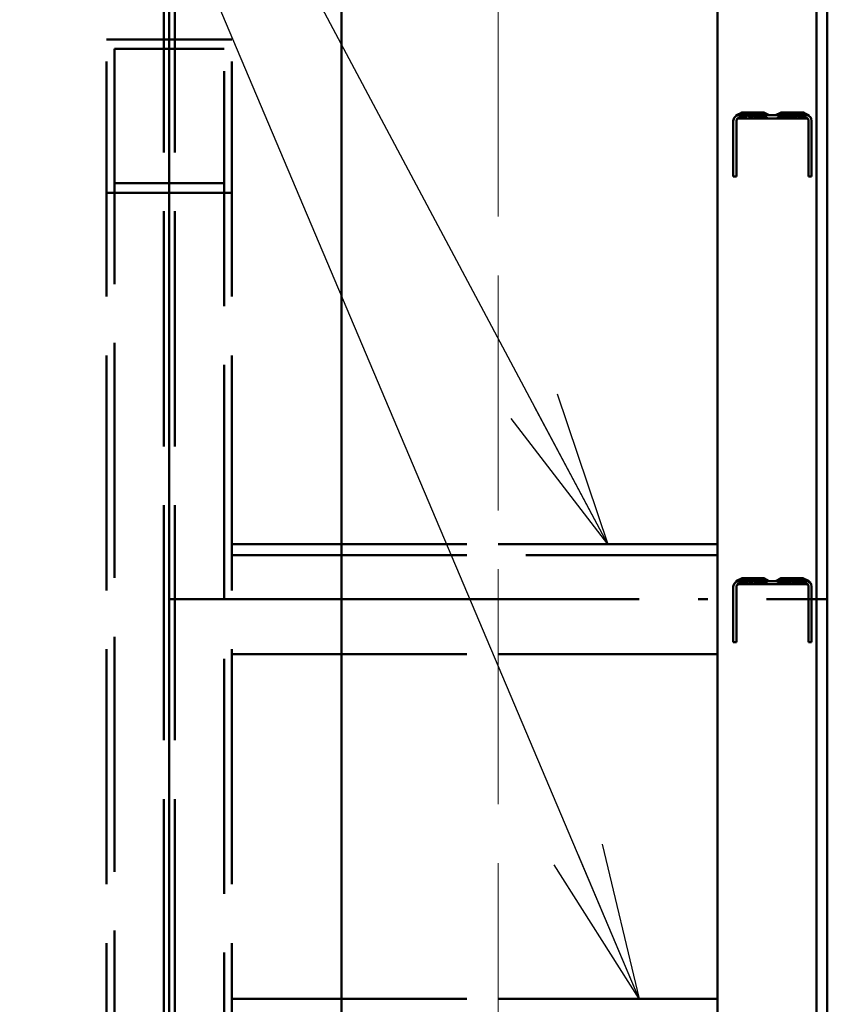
# Paper-space layout 'Layout1' of a CAD drawing. Extents: x -2 to 1033, y -36 to 596.
# Tile 34 of 256: x 278 to 288, y 123 to 136. Entities that reach past the tile are written whole.
import ezdxf

# ---------------------------------------------------------------- set-up
doc = ezdxf.new("R2010")
doc.units = 0
doc.linetypes.add('ACAD_ISO02W100', pattern=[15, 12, -3])
doc.linetypes.add('ACAD_ISO04W100', pattern=[30.5, 24, -3, 0.5, -3])
for name, color, linetype, lineweight in [('SS_PODKLADY_PANELY', 9, 'CONTINUOUS', 13), ('SS_POPIS_PROFILU', 13, 'CONTINUOUS', 25), ('SS_SLOUPY KRAJNÍ', 143, 'CONTINUOUS', 50), ('SS_ZEBRIKY', 24, 'CONTINUOUS', 50), ('SS_ZTUŽENÍ STĚNY', 203, 'CONTINUOUS', 50)]:
    doc.layers.add(name, color=color, linetype=linetype, lineweight=lineweight)

psp = doc.layouts.get("Layout1")

# ---------------------------------------------------------------- linework, layer by layer
at = {"layer": 'SS_PODKLADY_PANELY', "color": 9, "linetype": 'ACAD_ISO02W100', "ltscale": 0.25}
psp.add_line((284.0122, 241.4755), (284.0122, 110.993), dxfattribs=at)
at = {"layer": 'SS_PODKLADY_PANELY', "color": 9, "linetype": 'Continuous', "ltscale": 0.25}
psp.add_line((282.0122, 111.793), (282.0122, 238.8263), dxfattribs=at)
at = {"layer": 'SS_POPIS_PROFILU', "color": 0, "linetype": 'ByBlock'}
for p, q in [((284.7664, 131.2146, -8349.2), (285.4134, 129.293, -8349.2)), ((285.4134, 129.293, -8349.2), (284.4723, 131.0578, -8349.2)), ((285.4134, 129.293, -8349.2), (284.1782, 130.9009, -8349.2)), ((285.3411, 125.4646), (285.8145, 123.493)), ((285.8145, 123.493), (285.0342, 125.3345)), ((285.8145, 123.493), (284.7273, 125.2045))]:
    psp.add_line(p, q, dxfattribs=at)
at = {"layer": 'SS_POPIS_PROFILU', "color": 13}
for points in [[(285.8145, 123.493), (275.4007, 148.0701), (266.4483, 148.0701)], [(285.4134, 129.293), (275.4007, 148.0701), (266.4483, 148.0701)]]:
    psp.add_lwpolyline(points, dxfattribs=at)
at = {"layer": 'SS_SLOUPY KRAJNÍ', "color": 7, "linetype": 'ACAD_ISO04W100', "ltscale": 0.25}
psp.add_line((279.8145, 110.993), (279.8145, 238.993), dxfattribs=at)
at = {"layer": 'SS_SLOUPY KRAJNÍ', "color": 3, "linetype": 'ACAD_ISO02W100', "ltscale": 0.25}
for p, q in [((279.7445, 111.793), (279.7445, 238.816)), ((279.8845, 111.793), (279.8845, 238.816))]:
    psp.add_line(p, q, dxfattribs=at)
at = {"layer": 'SS_SLOUPY KRAJNÍ', "color": 1, "linetype": 'Continuous', "ltscale": 0.25}
psp.add_line((282.0145, 111.793), (282.0145, 238.7953), dxfattribs=at)
at = {"layer": 'SS_ZEBRIKY', "color": 1, "linetype": 'Continuous', "ltscale": 0.25}
for p, q in [((288.0745, 112.993), (288.0745, 259.5295)), ((288.2145, 112.993), (288.2145, 259.5295)), ((286.8145, 123.493), (286.8145, 174.293)), ((286.8145, 129.293), (284.0122, 129.293)), ((284.0122, 127.893), (286.8145, 127.893)), ((286.8145, 123.493), (284.0122, 123.493)), ((286.8145, 122.093), (286.8145, 123.493))]:
    psp.add_line(p, q, dxfattribs=at)
at = {"layer": 'SS_ZEBRIKY', "color": 7, "linetype": 'ACAD_ISO04W100', "ltscale": 0.25}
for p, q in [((288.2145, 259.593), (288.2145, 112.993)), ((288.2145, 259.593), (288.2145, 112.993)), ((279.8145, 128.593), (288.2145, 128.593))]:
    psp.add_line(p, q, dxfattribs=at)
at = {"layer": 'SS_ZEBRIKY', "color": 3, "linetype": 'ACAD_ISO02W100', "ltscale": 0.25}
for p, q in [((287.0239, 134.734), (287.0145, 134.699)), ((287.0145, 134.699), (287.0145, 133.989)), ((287.0495, 134.7596), (287.0239, 134.734)), ((287.0492, 134.7595), (287.0239, 134.734)), ((287.1266, 134.8048), (287.0482, 134.7648)), ((287.0482, 134.7648), (287.0492, 134.7595)), ((287.0482, 134.7648), (287.0605, 134.7648)), ((287.0492, 134.7595), (287.0605, 134.7648)), ((287.0495, 134.7596), (287.0492, 134.7595)), ((287.0845, 134.769), (287.0495, 134.7596)), ((287.0495, 134.7596), (287.0736, 134.7681)), ((287.0605, 134.7648), (287.0495, 134.7596)), ((287.0545, 134.699), (287.0585, 134.714)), ((287.0545, 133.989), (287.0545, 134.699)), ((287.0585, 134.714), (287.0695, 134.725)), ((287.0585, 134.714), (287.0667, 134.7222)), ((287.0645, 134.7214), (287.0585, 134.714)), ((287.1451, 134.8048), (287.0605, 134.7648)), ((287.0605, 134.7648), (287.1266, 134.8048)), ((287.0605, 134.7648), (287.0736, 134.7681)), ((287.0845, 134.729), (287.0645, 134.7214)), ((287.0667, 134.729), (287.0645, 134.7214)), ((287.0695, 134.725), (287.0645, 134.7214)), ((287.0645, 134.7214), (287.0667, 134.7222)), ((287.1606, 134.769), (287.0667, 134.729)), ((287.1445, 134.769), (287.0667, 134.729)), ((287.0667, 134.729), (287.0845, 134.729)), ((287.0667, 134.7222), (287.0845, 134.729)), ((287.0667, 134.7222), (287.0695, 134.725)), ((287.0845, 134.729), (287.0695, 134.725)), ((287.0736, 134.7681), (287.1451, 134.8048)), ((287.1266, 134.8048), (287.0736, 134.7681)), ((287.0736, 134.7681), (287.1304, 134.7972)), ((287.0845, 134.769), (287.0736, 134.7681)), ((287.0845, 134.769), (287.1955, 134.8048)), ((287.0845, 134.769), (287.1451, 134.8048)), ((287.0845, 134.769), (287.1308, 134.7964)), ((287.0845, 134.769), (287.1362, 134.7856)), ((287.555, 134.769), (287.0845, 134.769)), ((287.1606, 134.769), (287.0845, 134.729)), ((287.0845, 134.729), (287.5645, 134.729)), ((287.1266, 134.8048), (287.1445, 134.769)), ((287.1451, 134.8048), (287.1266, 134.8048)), ((287.1304, 134.7972), (287.1451, 134.8048)), ((287.1308, 134.7964), (287.1451, 134.8048)), ((287.1362, 134.7856), (287.1955, 134.8048)), ((287.1451, 134.8048), (287.1606, 134.769)), ((287.1955, 134.8048), (287.1451, 134.8048)), ((287.1466, 134.729), (287.2045, 134.769)), ((287.1606, 134.769), (287.1466, 134.729)), ((287.161, 134.769), (287.2645, 134.8048)), ((287.161, 134.769), (287.1955, 134.8048)), ((287.1618, 134.769), (287.2645, 134.8048)), ((287.1618, 134.769), (287.1955, 134.8048)), ((287.2045, 134.769), (287.1955, 134.8048)), ((287.2645, 134.8048), (287.1955, 134.8048)), ((287.2363, 134.729), (287.2045, 134.769)), ((287.2363, 134.729), (287.2645, 134.769)), ((287.2665, 134.769), (287.2645, 134.8048)), ((287.2645, 134.8048), (287.3689, 134.769)), ((287.3334, 134.8048), (287.2645, 134.8048)), ((287.2645, 134.769), (287.2645, 134.8048)), ((287.3327, 134.729), (287.2645, 134.769)), ((287.2665, 134.769), (287.3334, 134.8048)), ((287.3245, 134.769), (287.3334, 134.8048)), ((287.3327, 134.729), (287.3245, 134.769)), ((287.413, 134.729), (287.3245, 134.769)), ((287.3689, 134.769), (287.3334, 134.8048)), ((287.3707, 134.769), (287.3334, 134.8048)), ((287.3929, 134.7858), (287.3334, 134.8048)), ((287.4455, 134.769), (287.3334, 134.8048)), ((287.3839, 134.8048), (287.3334, 134.8048)), ((287.3684, 134.769), (287.3839, 134.8048)), ((287.413, 134.729), (287.3684, 134.769)), ((287.4585, 134.729), (287.3684, 134.769)), ((287.3707, 134.769), (287.3839, 134.8048)), ((287.4455, 134.769), (287.3839, 134.8048)), ((287.3982, 134.7965), (287.3839, 134.8048)), ((287.4465, 134.769), (287.3839, 134.8048)), ((287.3839, 134.8048), (287.4739, 134.769)), ((287.3839, 134.8048), (287.3993, 134.7986)), ((287.4024, 134.8048), (287.3839, 134.8048)), ((287.3845, 134.769), (287.4024, 134.8048)), ((287.4585, 134.729), (287.3845, 134.769)), ((287.4455, 134.769), (287.3929, 134.7858)), ((287.4455, 134.769), (287.3982, 134.7965)), ((287.3993, 134.7986), (287.4739, 134.769)), ((287.4465, 134.769), (287.4024, 134.8048)), ((287.4739, 134.769), (287.4024, 134.8048)), ((287.555, 134.769), (287.6374, 134.8048)), ((287.555, 134.769), (287.6338, 134.8048)), ((287.6266, 134.8048), (287.555, 134.769)), ((287.6266, 134.8048), (287.555, 134.769)), ((287.6266, 134.8048), (287.555, 134.769)), ((287.6267, 134.8046), (287.555, 134.769)), ((287.555, 134.769), (287.6275, 134.803)), ((287.555, 134.769), (287.6297, 134.7986)), ((287.555, 134.769), (287.6297, 134.7986)), ((287.5828, 134.769), (287.555, 134.769)), ((287.5645, 134.729), (287.6445, 134.769)), ((287.5645, 134.729), (287.5843, 134.729)), ((287.566, 134.769), (287.6248, 134.8037)), ((287.566, 134.769), (287.63, 134.798)), ((287.6606, 134.769), (287.5704, 134.729)), ((287.6445, 134.769), (287.5704, 134.729)), ((287.6613, 134.8048), (287.5824, 134.769)), ((287.5824, 134.769), (287.6451, 134.8048)), ((287.6446, 134.8048), (287.5824, 134.769)), ((287.6374, 134.8048), (287.5824, 134.769)), ((287.6266, 134.8048), (287.5824, 134.769)), ((287.5828, 134.769), (287.6548, 134.8048)), ((287.5828, 134.769), (287.6338, 134.8048)), ((287.6445, 134.769), (287.5828, 134.769)), ((287.5834, 134.769), (287.6955, 134.8048)), ((287.5834, 134.769), (287.6453, 134.8048)), ((287.6278, 134.8023), (287.5834, 134.769)), ((287.5834, 134.769), (287.6308, 134.7965)), ((287.5834, 134.769), (287.6308, 134.7965)), ((287.6308, 134.7964), (287.5834, 134.769)), ((287.6315, 134.795), (287.5834, 134.769)), ((287.5834, 134.769), (287.635, 134.788)), ((287.5834, 134.769), (287.6361, 134.7858)), ((287.5843, 134.729), (287.6606, 134.769)), ((287.5843, 134.729), (287.6445, 134.769)), ((287.5843, 134.729), (287.6397, 134.729)), ((287.5979, 134.769), (287.6317, 134.7946)), ((287.6373, 134.7834), (287.5979, 134.769)), ((287.616, 134.729), (287.7045, 134.769)), ((287.6606, 134.769), (287.616, 134.729)), ((287.6248, 134.8037), (287.6266, 134.8048)), ((287.6445, 134.769), (287.6266, 134.8048)), ((287.6266, 134.8048), (287.6445, 134.769)), ((287.6606, 134.769), (287.6266, 134.8048)), ((287.6338, 134.8048), (287.6266, 134.8048)), ((287.6269, 134.8048), (287.6267, 134.8046)), ((287.6267, 134.8046), (287.6445, 134.769)), ((287.6269, 134.8048), (287.6445, 134.769)), ((287.6275, 134.803), (287.6312, 134.8048)), ((287.6312, 134.8048), (287.6278, 134.8023)), ((287.6297, 134.7986), (287.6299, 134.7987)), ((287.6299, 134.7987), (287.6451, 134.8048)), ((287.63, 134.798), (287.6302, 134.7981)), ((287.6302, 134.7981), (287.6451, 134.8048)), ((287.6453, 134.8048), (287.6308, 134.7964)), ((287.6308, 134.7965), (287.631, 134.7966)), ((287.631, 134.7966), (287.6451, 134.8048)), ((287.6445, 134.769), (287.6312, 134.8048)), ((287.6312, 134.8048), (287.6606, 134.769)), ((287.6496, 134.8048), (287.6315, 134.795)), ((287.6317, 134.7946), (287.6319, 134.7947)), ((287.6319, 134.7947), (287.6451, 134.8048)), ((287.6445, 134.769), (287.6338, 134.8048)), ((287.6606, 134.769), (287.6338, 134.8048)), ((287.6548, 134.8048), (287.6338, 134.8048)), ((287.635, 134.788), (287.6804, 134.8048)), ((287.6445, 134.769), (287.6374, 134.8048)), ((287.6606, 134.769), (287.6374, 134.8048)), ((287.6955, 134.8048), (287.6374, 134.7835)), ((287.6397, 134.729), (287.7045, 134.769)), ((287.6397, 134.729), (287.6606, 134.769)), ((287.6397, 134.729), (287.7198, 134.729)), ((287.6446, 134.8048), (287.6445, 134.769)), ((287.6606, 134.769), (287.6445, 134.769)), ((287.6446, 134.8048), (287.6606, 134.769)), ((287.6583, 134.769), (287.6451, 134.8048)), ((287.6606, 134.769), (287.6451, 134.8048)), ((287.6606, 134.769), (287.6453, 134.8048)), ((287.7045, 134.769), (287.6453, 134.8048)), ((287.6473, 134.769), (287.6955, 134.8048)), ((287.6606, 134.769), (287.6496, 134.8048)), ((287.6588, 134.769), (287.6548, 134.8048)), ((287.6606, 134.769), (287.6548, 134.8048)), ((287.7045, 134.769), (287.6548, 134.8048)), ((287.6873, 134.8048), (287.6548, 134.8048)), ((287.6583, 134.769), (287.7386, 134.8048)), ((287.6583, 134.769), (287.6963, 134.8048)), ((287.6583, 134.769), (287.6955, 134.8048)), ((287.6583, 134.769), (287.6946, 134.8048)), ((287.6583, 134.769), (287.6613, 134.8048)), ((287.6588, 134.769), (287.7279, 134.8048)), ((287.6588, 134.769), (287.6873, 134.8048)), ((287.7645, 134.8048), (287.6601, 134.769)), ((287.6601, 134.769), (287.7201, 134.8048)), ((287.6601, 134.769), (287.6957, 134.8048)), ((287.6601, 134.769), (287.6955, 134.8048)), ((287.6601, 134.769), (287.6804, 134.8048)), ((287.6946, 134.8048), (287.6606, 134.769)), ((287.6606, 134.769), (287.6804, 134.8048)), ((287.6606, 134.769), (287.6613, 134.8048)), ((287.7045, 134.769), (287.6606, 134.769)), ((287.6613, 134.8048), (287.7045, 134.769)), ((287.7045, 134.769), (287.6804, 134.8048)), ((287.7045, 134.769), (287.6873, 134.8048)), ((287.7279, 134.8048), (287.6873, 134.8048)), ((287.7045, 134.769), (287.6946, 134.8048)), ((287.7045, 134.769), (287.6955, 134.8048)), ((287.709, 134.769), (287.6955, 134.8048)), ((287.7624, 134.769), (287.6955, 134.8048)), ((287.7045, 134.769), (287.6957, 134.8048)), ((287.7645, 134.769), (287.6957, 134.8048)), ((287.7045, 134.769), (287.6963, 134.8048)), ((287.6963, 134.729), (287.7645, 134.769)), ((287.6963, 134.729), (287.7045, 134.769)), ((287.7045, 134.769), (287.7631, 134.8048)), ((287.7045, 134.769), (287.7386, 134.8048)), ((287.7045, 134.769), (287.7279, 134.8048)), ((287.7045, 134.769), (287.7201, 134.8048)), ((287.7198, 134.729), (287.7045, 134.769)), ((287.7645, 134.769), (287.7045, 134.769)), ((287.7645, 134.8048), (287.709, 134.769)), ((287.7198, 134.729), (287.7645, 134.769)), ((287.7198, 134.729), (287.8087, 134.729)), ((287.7645, 134.769), (287.7201, 134.8048)), ((287.7628, 134.769), (287.7279, 134.8048)), ((287.7645, 134.769), (287.7279, 134.8048)), ((287.7724, 134.8048), (287.7279, 134.8048)), ((287.7624, 134.769), (287.7386, 134.8048)), ((287.7645, 134.769), (287.7386, 134.8048)), ((287.7836, 134.8048), (287.7624, 134.769)), ((287.7624, 134.769), (287.7645, 134.8048)), ((287.7624, 134.769), (287.7631, 134.8048)), ((287.7628, 134.769), (287.816, 134.8048)), ((287.7628, 134.769), (287.7724, 134.8048)), ((287.7645, 134.769), (287.7631, 134.8048)), ((287.7765, 134.769), (287.7645, 134.8048)), ((287.8427, 134.769), (287.7645, 134.8048)), ((287.8671, 134.769), (287.7645, 134.8048)), ((287.868, 134.769), (287.7645, 134.8048)), ((287.7645, 134.769), (287.8326, 134.8048)), ((287.7645, 134.769), (287.8321, 134.8048)), ((287.7645, 134.769), (287.816, 134.8048)), ((287.7645, 134.769), (287.7836, 134.8048)), ((287.7645, 134.769), (287.7724, 134.8048)), ((287.7645, 134.769), (287.7645, 134.8048)), ((287.7927, 134.729), (287.7645, 134.769)), ((287.8087, 134.729), (287.7645, 134.769)), ((287.8245, 134.769), (287.7645, 134.769)), ((287.816, 134.8048), (287.7724, 134.8048)), ((287.7836, 134.8048), (287.8245, 134.769)), ((287.8671, 134.769), (287.7836, 134.8048)), ((287.7927, 134.729), (287.8245, 134.769)), ((287.8087, 134.729), (287.8245, 134.769)), ((287.8087, 134.729), (287.8889, 134.729)), ((287.8245, 134.769), (287.816, 134.8048)), ((287.8673, 134.769), (287.816, 134.8048)), ((287.8542, 134.8048), (287.816, 134.8048)), ((287.8245, 134.769), (287.883, 134.8048)), ((287.8245, 134.769), (287.8629, 134.8048)), ((287.8245, 134.769), (287.8542, 134.8048)), ((287.8245, 134.769), (287.8334, 134.8048)), ((287.8245, 134.769), (287.8326, 134.8048)), ((287.8245, 134.769), (287.8321, 134.8048)), ((287.8245, 134.769), (287.8266, 134.8048)), ((287.8824, 134.729), (287.8245, 134.769)), ((287.8889, 134.729), (287.8245, 134.769)), ((287.8684, 134.769), (287.8245, 134.769)), ((287.8671, 134.769), (287.8266, 134.8048)), ((287.8671, 134.769), (287.8321, 134.8048)), ((287.868, 134.769), (287.8326, 134.8048)), ((287.8427, 134.769), (287.8334, 134.8048)), ((287.8671, 134.769), (287.8334, 134.8048)), ((287.868, 134.769), (287.8334, 134.8048)), ((287.8878, 134.7759), (287.8334, 134.8048)), ((287.9445, 134.769), (287.8334, 134.8048)), ((287.8924, 134.7858), (287.8334, 134.8048)), ((287.8673, 134.769), (287.8542, 134.8048)), ((287.8684, 134.769), (287.8542, 134.8048)), ((287.9445, 134.769), (287.8542, 134.8048)), ((287.883, 134.8048), (287.8542, 134.8048)), ((287.8671, 134.769), (287.8629, 134.8048)), ((287.8629, 134.8048), (287.8684, 134.769)), ((287.9445, 134.769), (287.8629, 134.8048)), ((287.8684, 134.769), (287.9014, 134.8048)), ((287.8994, 134.8048), (287.8684, 134.769)), ((287.8974, 134.8048), (287.8684, 134.769)), ((287.8684, 134.769), (287.8888, 134.8048)), ((287.8684, 134.769), (287.8839, 134.8048)), ((287.8684, 134.769), (287.883, 134.8048)), ((287.8824, 134.729), (287.8684, 134.769)), ((287.8684, 134.769), (287.8889, 134.729)), ((287.9445, 134.729), (287.8684, 134.769)), ((287.9555, 134.729), (287.8684, 134.769)), ((287.9622, 134.729), (287.8684, 134.769)), ((287.8845, 134.769), (287.8684, 134.769)), ((287.898, 134.796), (287.883, 134.8048)), ((287.9445, 134.769), (287.883, 134.8048)), ((287.883, 134.8048), (287.9554, 134.7681)), ((287.8985, 134.7969), (287.883, 134.8048)), ((287.8987, 134.7974), (287.883, 134.8048)), ((287.8974, 134.8048), (287.883, 134.8048)), ((287.8839, 134.8048), (287.8926, 134.7862)), ((287.9445, 134.769), (287.8839, 134.8048)), ((287.8976, 134.7967), (287.8839, 134.8048)), ((287.9554, 134.7681), (287.8839, 134.8048)), ((287.898, 134.7976), (287.8839, 134.8048)), ((287.8839, 134.8048), (287.8982, 134.798)), ((287.8984, 134.7985), (287.8839, 134.8048)), ((287.8845, 134.769), (287.9024, 134.8048)), ((287.8845, 134.769), (287.9014, 134.8048)), ((287.8845, 134.769), (287.8994, 134.8048)), ((287.8974, 134.8048), (287.8845, 134.769)), ((287.8845, 134.769), (287.9022, 134.8044)), ((287.8845, 134.769), (287.9555, 134.729)), ((287.9622, 134.729), (287.8845, 134.769)), ((287.8845, 134.769), (287.9645, 134.729)), ((287.9445, 134.769), (287.8845, 134.769)), ((287.9008, 134.769), (287.8879, 134.7758)), ((287.9445, 134.769), (287.8888, 134.8048)), ((287.9554, 134.7681), (287.8888, 134.8048)), ((287.8889, 134.729), (287.9445, 134.729)), ((287.8928, 134.7856), (287.8924, 134.7858)), ((287.8926, 134.7862), (287.8929, 134.7858)), ((287.9445, 134.769), (287.8928, 134.7856)), ((287.8929, 134.7858), (287.9008, 134.769)), ((287.9012, 134.8024), (287.8974, 134.8048)), ((287.9554, 134.7681), (287.8974, 134.8048)), ((287.9013, 134.8026), (287.8974, 134.8048)), ((287.8974, 134.8048), (287.9684, 134.7648)), ((287.8974, 134.8048), (287.9761, 134.7648)), ((287.8974, 134.8048), (287.9014, 134.8029)), ((287.8974, 134.8048), (287.9808, 134.7648)), ((287.9024, 134.8048), (287.8974, 134.8048)), ((287.8982, 134.7964), (287.8976, 134.7967)), ((287.8986, 134.7972), (287.898, 134.7976)), ((287.9445, 134.769), (287.898, 134.796)), ((287.8982, 134.798), (287.8988, 134.7977)), ((287.9445, 134.769), (287.8982, 134.7964)), ((287.8991, 134.7982), (287.8984, 134.7985)), ((287.9554, 134.7681), (287.8985, 134.7969)), ((287.9554, 134.7681), (287.8986, 134.7972)), ((287.9684, 134.7648), (287.8987, 134.7974)), ((287.8988, 134.7977), (287.9684, 134.7648)), ((287.9761, 134.7648), (287.8991, 134.7982)), ((287.9017, 134.8034), (287.8994, 134.8048)), ((287.8994, 134.8048), (287.9018, 134.8036)), ((287.9554, 134.7681), (287.9012, 134.8024)), ((287.9684, 134.7648), (287.9013, 134.8026)), ((287.9554, 134.7681), (287.9014, 134.8048)), ((287.9684, 134.7648), (287.9014, 134.8048)), ((287.9014, 134.8048), (287.9808, 134.7648)), ((287.9022, 134.8044), (287.9014, 134.8048)), ((287.9684, 134.7648), (287.9017, 134.8034)), ((287.9018, 134.8036), (287.9808, 134.7648)), ((287.9022, 134.8044), (287.9024, 134.8048)), ((287.9808, 134.7648), (287.9022, 134.8044)), ((287.9554, 134.7681), (287.9024, 134.8048)), ((287.9684, 134.7648), (287.9024, 134.8048)), ((287.9072, 134.8018), (287.9024, 134.8048)), ((287.9152, 134.7978), (287.9024, 134.8048)), ((287.9808, 134.7648), (287.9024, 134.8048)), ((287.9824, 134.7648), (287.9024, 134.8048)), ((287.9684, 134.7648), (287.9072, 134.8018)), ((287.9761, 134.7648), (287.9152, 134.7978)), ((287.9445, 134.769), (287.9554, 134.7681)), ((287.9445, 134.729), (287.9645, 134.7214)), ((287.9445, 134.729), (287.9555, 134.729)), ((287.9554, 134.7681), (287.9684, 134.7648)), ((287.9645, 134.7214), (287.9555, 134.729)), ((287.9555, 134.729), (287.9622, 134.729)), ((287.9645, 134.7214), (287.9622, 134.729)), ((287.9622, 134.729), (287.9645, 134.729)), ((287.9645, 134.729), (287.9645, 134.7214)), ((287.9645, 134.7214), (287.9699, 134.7149)), ((287.9684, 134.7648), (287.9797, 134.7595)), ((287.9684, 134.7648), (287.9761, 134.7648)), ((287.9699, 134.7149), (287.9733, 134.7073)), ((287.9733, 134.7073), (287.9745, 134.699)), ((287.9745, 134.699), (287.9745, 133.989)), ((287.9797, 134.7595), (287.9761, 134.7648)), ((287.9761, 134.7648), (287.9808, 134.7648)), ((287.9797, 134.7595), (287.9824, 134.7648)), ((287.9797, 134.7595), (287.9808, 134.7648)), ((287.9982, 134.7438), (287.9797, 134.7595)), ((287.9808, 134.7648), (287.9824, 134.7648)), ((288.0103, 134.7229), (287.9982, 134.7438)), ((288.0145, 134.699), (288.0103, 134.7229)), ((288.0145, 133.989), (288.0145, 134.699)), ((287.0145, 133.989), (287.0545, 133.989)), ((287.9745, 133.989), (288.0145, 133.989)), ((280.6145, 129.293), (284.0122, 129.293)), ((280.6145, 129.153), (286.8145, 129.153)), ((287.0495, 128.8156), (287.0239, 128.79)), ((287.0492, 128.8155), (287.0239, 128.79)), ((287.1266, 128.8608), (287.0482, 128.8208)), ((287.0482, 128.8208), (287.0492, 128.8155)), ((287.0482, 128.8208), (287.0605, 128.8208)), ((287.0492, 128.8155), (287.0605, 128.8208)), ((287.0495, 128.8156), (287.0492, 128.8155)), ((287.0845, 128.825), (287.0495, 128.8156)), ((287.0495, 128.8156), (287.0736, 128.8241)), ((287.0605, 128.8208), (287.0495, 128.8156)), ((287.1451, 128.8608), (287.0605, 128.8208)), ((287.0605, 128.8208), (287.1266, 128.8608)), ((287.0605, 128.8208), (287.0736, 128.8241)), ((287.1606, 128.825), (287.0667, 128.785)), ((287.1445, 128.825), (287.0667, 128.785)), ((287.0736, 128.8241), (287.1451, 128.8608)), ((287.1266, 128.8608), (287.0736, 128.8241)), ((287.0736, 128.8241), (287.1304, 128.8532)), ((287.0845, 128.825), (287.0736, 128.8241)), ((287.0845, 128.825), (287.1955, 128.8608)), ((287.0845, 128.825), (287.1451, 128.8608)), ((287.0845, 128.825), (287.1308, 128.8524)), ((287.0845, 128.825), (287.1362, 128.8416)), ((287.555, 128.825), (287.0845, 128.825)), ((287.1606, 128.825), (287.0845, 128.785)), ((287.1266, 128.8608), (287.1445, 128.825)), ((287.1451, 128.8608), (287.1266, 128.8608)), ((287.1304, 128.8532), (287.1451, 128.8608)), ((287.1308, 128.8524), (287.1451, 128.8608)), ((287.1362, 128.8416), (287.1955, 128.8608)), ((287.1451, 128.8608), (287.1606, 128.825)), ((287.1955, 128.8608), (287.1451, 128.8608)), ((287.1466, 128.785), (287.2045, 128.825)), ((287.1606, 128.825), (287.1466, 128.785)), ((287.161, 128.825), (287.2645, 128.8608)), ((287.161, 128.825), (287.1955, 128.8608)), ((287.1618, 128.825), (287.2645, 128.8608)), ((287.1618, 128.825), (287.1955, 128.8608)), ((287.2045, 128.825), (287.1955, 128.8608)), ((287.2645, 128.8608), (287.1955, 128.8608)), ((287.2363, 128.785), (287.2045, 128.825)), ((287.2363, 128.785), (287.2645, 128.825)), ((287.2665, 128.825), (287.2645, 128.8608)), ((287.2645, 128.8608), (287.3689, 128.825)), ((287.3334, 128.8608), (287.2645, 128.8608)), ((287.2645, 128.825), (287.2645, 128.8608)), ((287.3327, 128.785), (287.2645, 128.825)), ((287.2665, 128.825), (287.3334, 128.8608)), ((287.3245, 128.825), (287.3334, 128.8608)), ((287.3327, 128.785), (287.3245, 128.825)), ((287.413, 128.785), (287.3245, 128.825)), ((287.3689, 128.825), (287.3334, 128.8608)), ((287.3707, 128.825), (287.3334, 128.8608)), ((287.3929, 128.8418), (287.3334, 128.8608)), ((287.4455, 128.825), (287.3334, 128.8608)), ((287.3839, 128.8608), (287.3334, 128.8608)), ((287.3684, 128.825), (287.3839, 128.8608)), ((287.413, 128.785), (287.3684, 128.825)), ((287.4585, 128.785), (287.3684, 128.825)), ((287.3707, 128.825), (287.3839, 128.8608)), ((287.4455, 128.825), (287.3839, 128.8608)), ((287.3982, 128.8525), (287.3839, 128.8608)), ((287.4465, 128.825), (287.3839, 128.8608)), ((287.3839, 128.8608), (287.4739, 128.825)), ((287.3839, 128.8608), (287.3993, 128.8546)), ((287.4024, 128.8608), (287.3839, 128.8608)), ((287.3845, 128.825), (287.4024, 128.8608)), ((287.4585, 128.785), (287.3845, 128.825)), ((287.4455, 128.825), (287.3929, 128.8418)), ((287.4455, 128.825), (287.3982, 128.8525)), ((287.4465, 128.825), (287.4024, 128.8608)), ((287.4739, 128.825), (287.4024, 128.8608)), ((287.555, 128.825), (287.6374, 128.8608)), ((287.555, 128.825), (287.6338, 128.8608)), ((287.6266, 128.8608), (287.555, 128.825)), ((287.6266, 128.8608), (287.555, 128.825)), ((287.6266, 128.8608), (287.555, 128.825)), ((287.6267, 128.8606), (287.555, 128.825)), ((287.555, 128.825), (287.6275, 128.859)), ((287.555, 128.825), (287.6297, 128.8546)), ((287.555, 128.825), (287.6297, 128.8546)), ((287.5828, 128.825), (287.555, 128.825)), ((287.5645, 128.785), (287.6445, 128.825)), ((287.566, 128.825), (287.6248, 128.8597)), ((287.566, 128.825), (287.63, 128.854)), ((287.6606, 128.825), (287.5704, 128.785)), ((287.6445, 128.825), (287.5704, 128.785)), ((287.6613, 128.8608), (287.5824, 128.825)), ((287.5824, 128.825), (287.6451, 128.8608)), ((287.6446, 128.8608), (287.5824, 128.825)), ((287.6374, 128.8608), (287.5824, 128.825)), ((287.6266, 128.8608), (287.5824, 128.825)), ((287.5828, 128.825), (287.6548, 128.8608)), ((287.5828, 128.825), (287.6338, 128.8608)), ((287.6445, 128.825), (287.5828, 128.825)), ((287.5834, 128.825), (287.6955, 128.8608)), ((287.5834, 128.825), (287.6453, 128.8608)), ((287.6278, 128.8583), (287.5834, 128.825)), ((287.5834, 128.825), (287.6308, 128.8525)), ((287.5834, 128.825), (287.6308, 128.8525)), ((287.6308, 128.8524), (287.5834, 128.825)), ((287.6315, 128.851), (287.5834, 128.825)), ((287.5834, 128.825), (287.635, 128.844)), ((287.5834, 128.825), (287.6361, 128.8418)), ((287.5843, 128.785), (287.6606, 128.825)), ((287.5843, 128.785), (287.6445, 128.825)), ((287.5979, 128.825), (287.6317, 128.8506)), ((287.6373, 128.8394), (287.5979, 128.825)), ((287.616, 128.785), (287.7045, 128.825)), ((287.6606, 128.825), (287.616, 128.785)), ((287.6248, 128.8597), (287.6266, 128.8608)), ((287.6445, 128.825), (287.6266, 128.8608)), ((287.6266, 128.8608), (287.6445, 128.825)), ((287.6606, 128.825), (287.6266, 128.8608)), ((287.6338, 128.8608), (287.6266, 128.8608)), ((287.6269, 128.8608), (287.6267, 128.8606)), ((287.6267, 128.8606), (287.6445, 128.825)), ((287.6269, 128.8608), (287.6445, 128.825)), ((287.6275, 128.859), (287.6312, 128.8608)), ((287.6312, 128.8608), (287.6278, 128.8583)), ((287.6297, 128.8546), (287.6299, 128.8547)), ((287.6299, 128.8547), (287.6451, 128.8608)), ((287.63, 128.854), (287.6302, 128.8541)), ((287.6302, 128.8541), (287.6451, 128.8608)), ((287.6453, 128.8608), (287.6308, 128.8524)), ((287.6308, 128.8525), (287.631, 128.8526)), ((287.631, 128.8526), (287.6451, 128.8608)), ((287.6445, 128.825), (287.6312, 128.8608)), ((287.6312, 128.8608), (287.6606, 128.825)), ((287.6496, 128.8608), (287.6315, 128.851)), ((287.6317, 128.8506), (287.6319, 128.8507)), ((287.6319, 128.8507), (287.6451, 128.8608)), ((287.6445, 128.825), (287.6338, 128.8608)), ((287.6606, 128.825), (287.6338, 128.8608)), ((287.6548, 128.8608), (287.6338, 128.8608)), ((287.635, 128.844), (287.6804, 128.8608)), ((287.6445, 128.825), (287.6374, 128.8608)), ((287.6606, 128.825), (287.6374, 128.8608)), ((287.6955, 128.8608), (287.6374, 128.8395)), ((287.6397, 128.785), (287.7045, 128.825)), ((287.6397, 128.785), (287.6606, 128.825)), ((287.6446, 128.8608), (287.6445, 128.825)), ((287.6606, 128.825), (287.6445, 128.825)), ((287.6446, 128.8608), (287.6606, 128.825)), ((287.6583, 128.825), (287.6451, 128.8608)), ((287.6606, 128.825), (287.6451, 128.8608)), ((287.6606, 128.825), (287.6453, 128.8608)), ((287.7045, 128.825), (287.6453, 128.8608)), ((287.6473, 128.825), (287.6955, 128.8608)), ((287.6606, 128.825), (287.6496, 128.8608)), ((287.6588, 128.825), (287.6548, 128.8608)), ((287.6606, 128.825), (287.6548, 128.8608)), ((287.7045, 128.825), (287.6548, 128.8608)), ((287.6873, 128.8608), (287.6548, 128.8608)), ((287.6583, 128.825), (287.7386, 128.8608)), ((287.6583, 128.825), (287.6963, 128.8608)), ((287.6583, 128.825), (287.6955, 128.8608)), ((287.6583, 128.825), (287.6946, 128.8608)), ((287.6583, 128.825), (287.6613, 128.8608)), ((287.6588, 128.825), (287.7279, 128.8608)), ((287.6588, 128.825), (287.6873, 128.8608)), ((287.7645, 128.8608), (287.6601, 128.825)), ((287.6601, 128.825), (287.7201, 128.8608)), ((287.6601, 128.825), (287.6957, 128.8608)), ((287.6601, 128.825), (287.6955, 128.8608)), ((287.6601, 128.825), (287.6804, 128.8608)), ((287.6946, 128.8608), (287.6606, 128.825)), ((287.6606, 128.825), (287.6804, 128.8608)), ((287.6606, 128.825), (287.6613, 128.8608)), ((287.7045, 128.825), (287.6606, 128.825)), ((287.6613, 128.8608), (287.7045, 128.825)), ((287.7045, 128.825), (287.6804, 128.8608)), ((287.7045, 128.825), (287.6873, 128.8608)), ((287.7279, 128.8608), (287.6873, 128.8608)), ((287.7045, 128.825), (287.6946, 128.8608)), ((287.7045, 128.825), (287.6955, 128.8608)), ((287.709, 128.825), (287.6955, 128.8608)), ((287.7624, 128.825), (287.6955, 128.8608)), ((287.7045, 128.825), (287.6957, 128.8608)), ((287.7645, 128.825), (287.6957, 128.8608)), ((287.7045, 128.825), (287.6963, 128.8608)), ((287.6963, 128.785), (287.7645, 128.825)), ((287.6963, 128.785), (287.7045, 128.825)), ((287.7045, 128.825), (287.7631, 128.8608)), ((287.7045, 128.825), (287.7386, 128.8608)), ((287.7045, 128.825), (287.7279, 128.8608)), ((287.7045, 128.825), (287.7201, 128.8608)), ((287.7198, 128.785), (287.7045, 128.825)), ((287.7645, 128.825), (287.7045, 128.825)), ((287.7645, 128.8608), (287.709, 128.825)), ((287.7198, 128.785), (287.7645, 128.825)), ((287.7645, 128.825), (287.7201, 128.8608)), ((287.7628, 128.825), (287.7279, 128.8608)), ((287.7645, 128.825), (287.7279, 128.8608)), ((287.7724, 128.8608), (287.7279, 128.8608)), ((287.7624, 128.825), (287.7386, 128.8608)), ((287.7645, 128.825), (287.7386, 128.8608)), ((287.7836, 128.8608), (287.7624, 128.825)), ((287.7624, 128.825), (287.7645, 128.8608)), ((287.7624, 128.825), (287.7631, 128.8608)), ((287.7628, 128.825), (287.816, 128.8608)), ((287.7628, 128.825), (287.7724, 128.8608)), ((287.7645, 128.825), (287.7631, 128.8608)), ((287.7765, 128.825), (287.7645, 128.8608)), ((287.8427, 128.825), (287.7645, 128.8608)), ((287.8671, 128.825), (287.7645, 128.8608)), ((287.868, 128.825), (287.7645, 128.8608)), ((287.7645, 128.825), (287.8326, 128.8608)), ((287.7645, 128.825), (287.8321, 128.8608)), ((287.7645, 128.825), (287.816, 128.8608)), ((287.7645, 128.825), (287.7836, 128.8608)), ((287.7645, 128.825), (287.7724, 128.8608)), ((287.7645, 128.825), (287.7645, 128.8608)), ((287.7927, 128.785), (287.7645, 128.825)), ((287.8087, 128.785), (287.7645, 128.825)), ((287.8245, 128.825), (287.7645, 128.825)), ((287.816, 128.8608), (287.7724, 128.8608)), ((287.7836, 128.8608), (287.8245, 128.825)), ((287.8671, 128.825), (287.7836, 128.8608)), ((287.7927, 128.785), (287.8245, 128.825)), ((287.8087, 128.785), (287.8245, 128.825)), ((287.8245, 128.825), (287.816, 128.8608)), ((287.8673, 128.825), (287.816, 128.8608)), ((287.8542, 128.8608), (287.816, 128.8608)), ((287.8245, 128.825), (287.883, 128.8608)), ((287.8245, 128.825), (287.8629, 128.8608)), ((287.8245, 128.825), (287.8542, 128.8608)), ((287.8245, 128.825), (287.8334, 128.8608)), ((287.8245, 128.825), (287.8326, 128.8608)), ((287.8245, 128.825), (287.8321, 128.8608)), ((287.8245, 128.825), (287.8266, 128.8608)), ((287.8824, 128.785), (287.8245, 128.825)), ((287.8889, 128.785), (287.8245, 128.825)), ((287.8684, 128.825), (287.8245, 128.825)), ((287.8671, 128.825), (287.8266, 128.8608)), ((287.8671, 128.825), (287.8321, 128.8608)), ((287.868, 128.825), (287.8326, 128.8608)), ((287.8427, 128.825), (287.8334, 128.8608)), ((287.8671, 128.825), (287.8334, 128.8608)), ((287.868, 128.825), (287.8334, 128.8608)), ((287.8878, 128.8319), (287.8334, 128.8608)), ((287.8924, 128.8418), (287.8334, 128.8608)), ((287.9445, 128.825), (287.8334, 128.8608)), ((287.8673, 128.825), (287.8542, 128.8608)), ((287.8684, 128.825), (287.8542, 128.8608)), ((287.9445, 128.825), (287.8542, 128.8608)), ((287.883, 128.8608), (287.8542, 128.8608)), ((287.8671, 128.825), (287.8629, 128.8608)), ((287.8629, 128.8608), (287.8684, 128.825)), ((287.9445, 128.825), (287.8629, 128.8608)), ((287.8684, 128.825), (287.9014, 128.8608)), ((287.8994, 128.8608), (287.8684, 128.825)), ((287.8974, 128.8608), (287.8684, 128.825)), ((287.8684, 128.825), (287.8888, 128.8608)), ((287.8684, 128.825), (287.8839, 128.8608)), ((287.8684, 128.825), (287.883, 128.8608)), ((287.8824, 128.785), (287.8684, 128.825)), ((287.8684, 128.825), (287.8889, 128.785)), ((287.9445, 128.785), (287.8684, 128.825)), ((287.9555, 128.785), (287.8684, 128.825)), ((287.9622, 128.785), (287.8684, 128.825)), ((287.8845, 128.825), (287.8684, 128.825)), ((287.9445, 128.825), (287.883, 128.8608)), ((287.898, 128.852), (287.883, 128.8608)), ((287.883, 128.8608), (287.9554, 128.8241)), ((287.8985, 128.8529), (287.883, 128.8608)), ((287.8987, 128.8534), (287.883, 128.8608)), ((287.8974, 128.8608), (287.883, 128.8608)), ((287.8839, 128.8608), (287.8926, 128.8422)), ((287.9445, 128.825), (287.8839, 128.8608)), ((287.8976, 128.8527), (287.8839, 128.8608)), ((287.9554, 128.8241), (287.8839, 128.8608)), ((287.898, 128.8536), (287.8839, 128.8608)), ((287.8839, 128.8608), (287.8982, 128.854)), ((287.8984, 128.8545), (287.8839, 128.8608)), ((287.8845, 128.825), (287.9024, 128.8608)), ((287.8845, 128.825), (287.9014, 128.8608)), ((287.8845, 128.825), (287.8994, 128.8608)), ((287.8974, 128.8608), (287.8845, 128.825)), ((287.8845, 128.825), (287.9022, 128.8604)), ((287.8845, 128.825), (287.9555, 128.785)), ((287.9622, 128.785), (287.8845, 128.825)), ((287.8845, 128.825), (287.9645, 128.785)), ((287.9445, 128.825), (287.8845, 128.825)), ((287.9008, 128.825), (287.8879, 128.8318)), ((287.9445, 128.825), (287.8888, 128.8608)), ((287.9554, 128.8241), (287.8888, 128.8608)), ((287.8928, 128.8416), (287.8924, 128.8418)), ((287.8926, 128.8422), (287.8929, 128.8418)), ((287.9445, 128.825), (287.8928, 128.8416)), ((287.8929, 128.8418), (287.9008, 128.825)), ((287.9012, 128.8584), (287.8974, 128.8608)), ((287.9554, 128.8241), (287.8974, 128.8608)), ((287.9013, 128.8586), (287.8974, 128.8608)), ((287.8974, 128.8608), (287.9684, 128.8208)), ((287.8974, 128.8608), (287.9761, 128.8208)), ((287.8974, 128.8608), (287.9014, 128.8589)), ((287.8974, 128.8608), (287.9808, 128.8208)), ((287.9024, 128.8608), (287.8974, 128.8608)), ((287.8982, 128.8524), (287.8976, 128.8527)), ((287.8986, 128.8532), (287.898, 128.8536)), ((287.9445, 128.825), (287.898, 128.852)), ((287.8982, 128.854), (287.8988, 128.8537)), ((287.9445, 128.825), (287.8982, 128.8524)), ((287.8991, 128.8542), (287.8984, 128.8545)), ((287.9554, 128.8241), (287.8985, 128.8529)), ((287.9554, 128.8241), (287.8986, 128.8532)), ((287.9684, 128.8208), (287.8987, 128.8534)), ((287.8988, 128.8537), (287.9684, 128.8208)), ((287.9761, 128.8208), (287.8991, 128.8542)), ((287.9017, 128.8594), (287.8994, 128.8608)), ((287.8994, 128.8608), (287.9018, 128.8596)), ((287.9554, 128.8241), (287.9012, 128.8584)), ((287.9684, 128.8208), (287.9013, 128.8586)), ((287.9554, 128.8241), (287.9014, 128.8608)), ((287.9684, 128.8208), (287.9014, 128.8608)), ((287.9014, 128.8608), (287.9808, 128.8208)), ((287.9022, 128.8604), (287.9014, 128.8608)), ((287.9684, 128.8208), (287.9017, 128.8594)), ((287.9018, 128.8596), (287.9808, 128.8208)), ((287.9022, 128.8604), (287.9024, 128.8608)), ((287.9808, 128.8208), (287.9022, 128.8604)), ((287.9554, 128.8241), (287.9024, 128.8608)), ((287.9684, 128.8208), (287.9024, 128.8608)), ((287.9072, 128.8578), (287.9024, 128.8608)), ((287.9152, 128.8538), (287.9024, 128.8608)), ((287.9808, 128.8208), (287.9024, 128.8608)), ((287.9824, 128.8208), (287.9024, 128.8608)), ((287.9684, 128.8208), (287.9072, 128.8578)), ((287.9761, 128.8208), (287.9152, 128.8538)), ((287.9445, 128.825), (287.9554, 128.8241)), ((287.9554, 128.8241), (287.9684, 128.8208)), ((287.9684, 128.8208), (287.9797, 128.8155)), ((287.9684, 128.8208), (287.9761, 128.8208)), ((287.9797, 128.8155), (287.9761, 128.8208)), ((287.9761, 128.8208), (287.9808, 128.8208)), ((287.9797, 128.8155), (287.9824, 128.8208)), ((287.9797, 128.8155), (287.9808, 128.8208)), ((287.9982, 128.7998), (287.9797, 128.8155)), ((287.9808, 128.8208), (287.9824, 128.8208)), ((288.0103, 128.7789), (287.9982, 128.7998)), ((287.0239, 128.79), (287.0145, 128.755)), ((287.0145, 128.755), (287.0145, 128.045)), ((287.0545, 128.755), (287.0585, 128.77)), ((287.0545, 128.045), (287.0545, 128.755)), ((287.0585, 128.77), (287.0695, 128.781)), ((287.0585, 128.77), (287.0667, 128.7782)), ((287.0645, 128.7774), (287.0585, 128.77)), ((287.0845, 128.785), (287.0645, 128.7774)), ((287.0667, 128.785), (287.0645, 128.7774)), ((287.0695, 128.781), (287.0645, 128.7774)), ((287.0645, 128.7774), (287.0667, 128.7782)), ((287.0667, 128.785), (287.0845, 128.785)), ((287.0667, 128.7782), (287.0845, 128.785)), ((287.0667, 128.7782), (287.0695, 128.781)), ((287.0845, 128.785), (287.0695, 128.781)), ((287.0845, 128.785), (287.5645, 128.785)), ((287.5645, 128.785), (287.5843, 128.785)), ((287.5843, 128.785), (287.6397, 128.785)), ((287.6397, 128.785), (287.7198, 128.785)), ((287.7198, 128.785), (287.8087, 128.785)), ((287.8087, 128.785), (287.8889, 128.785)), ((287.8889, 128.785), (287.9445, 128.785)), ((287.9445, 128.785), (287.9645, 128.7774)), ((287.9445, 128.785), (287.9555, 128.785)), ((287.9645, 128.7774), (287.9555, 128.785)), ((287.9555, 128.785), (287.9622, 128.785)), ((287.9645, 128.7774), (287.9622, 128.785)), ((287.9622, 128.785), (287.9645, 128.785)), ((287.9645, 128.785), (287.9645, 128.7774)), ((287.9645, 128.7774), (287.9699, 128.7709)), ((287.9699, 128.7709), (287.9733, 128.7633)), ((287.9733, 128.7633), (287.9745, 128.755)), ((287.9745, 128.755), (287.9745, 128.045)), ((288.0145, 128.755), (288.0103, 128.7789)), ((288.0145, 128.045), (288.0145, 128.755)), ((287.0145, 128.045), (287.0545, 128.045)), ((287.9745, 128.045), (288.0145, 128.045)), ((280.6145, 127.893), (284.0122, 127.893)), ((280.6145, 123.493), (284.0122, 123.493))]:
    psp.add_line(p, q, dxfattribs=at)
at = {"layer": 'SS_ZTUŽENÍ STĚNY', "color": 3, "linetype": 'ACAD_ISO02W100', "ltscale": 0.25}
for p, q in [((280.6145, 135.7369), (279.0145, 135.7369)), ((279.0145, 117.4546), (279.0145, 135.7369)), ((280.6145, 117.4546), (280.6145, 135.7369)), ((280.5145, 135.6145), (279.1145, 135.6145)), ((279.1145, 135.6145), (279.1145, 117.3322)), ((280.5145, 117.3322), (280.5145, 135.6145)), ((280.5145, 133.9009), (279.1145, 133.9009)), ((280.6145, 133.7785), (279.0145, 133.7785))]:
    psp.add_line(p, q, dxfattribs=at)
at = {"layer": 'SS_ZTUŽENÍ STĚNY', "color": 7, "linetype": 'ACAD_ISO04W100', "ltscale": 0.25}
psp.add_line((279.8145, 114.993), (279.8145, 134.7577), dxfattribs=at)

doc.saveas('drawing.dxf')
